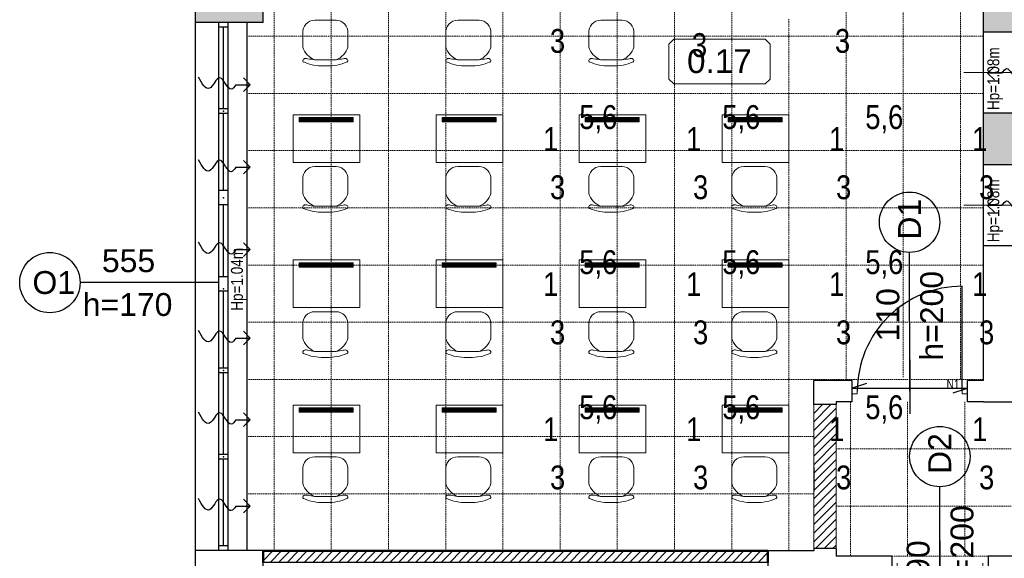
# Model space of a CAD drawing. Header units: millimetres. Extents: x -523 to 1404227, y -783705 to 1038705.
# Tile 43 of 256: x 352381 to 362709, y 6630 to 12282. Entities that reach past the tile are written whole.
import ezdxf
from ezdxf.enums import TextEntityAlignment as Align

# ---------------------------------------------------------------- set-up
doc = ezdxf.new("R2010")
doc.units = ezdxf.units.MM
doc.linetypes.add('DASHEDX2', pattern=[1.5, 1, -0.5])
for name, color, linetype, lineweight in [('3. Opis stolarki drzwiowej i okiennej', 5, 'Continuous', 30), ('4. Numer pomieszczenia', 7, 'Continuous', 0), ('7. Projektowana ściana murowana', 7, 'Continuous', 13), ('BA_drz', 7, 'Continuous', 18), ('BA_txs', 2, 'Continuous', 18), ('mm_Wentylacja', 5, 'Continuous', 50), ('mm_wentylacja_bloki', 7, 'Continuous', 18), ('PG_PRZERYWANE_ŚREDNIE', 1, 'DASHEDX2', 18), ('PG_WIDOKOWE_CIENKIE', 7, 'Continuous', 18), ('PG_WYPOSAŻENIE', 1, 'Continuous', 18), ('PG_ŚCIANY_DZIAŁOWE', 3, 'Continuous', 18)]:
    doc.layers.add(name, color=color, linetype=linetype, lineweight=lineweight)
doc.styles.add('BIKTS', font='bikromsw.shx', dxfattribs={"width": 0.85})
doc.styles.get("Standard").update_dxf_attribs({"font": 'arial.ttf'})

# ---------------------------------------------------------------- blocks, each defined once
blk = doc.blocks.new('dr1h901')
at = {"color": 0}
blk.add_line((-0.5, 0), (-0.5, 1), dxfattribs=at)
blk.add_line((0, 0.362), (0, -0.266))
blk.add_arc((-0.5, 0), 1, 0, 90, dxfattribs=at)
blk = doc.blocks.new('jamb')
blk.add_lwpolyline([(-0.5, -0.5), (-0.5, 0.5), (0.5, 0.5), (0.5, -0.5)], close=True)
blk = doc.blocks.new('A$C134dd6f3')
at = {"extrusion": (0, 0, -1)}
blk.add_line((55, 77.4), (55, 133.9), dxfattribs=at)
at = {"color": 0, "extrusion": (0, 0, -1)}
blk.add_line((0, 110), (0, 0), dxfattribs=at)
at = {"color": 0}
blk.add_arc((0, 110), 110, 270, 0, dxfattribs=at)
blk = doc.blocks.new('podciecie')
at = {"layer": 'mm_Wentylacja', "color": 142, "lineweight": 30}
for p, q in [((23288, -37575.5), (23288, -37590.5)), ((23288, -37590.5), (23280.9, -37583.4)), ((23288, -37590.5), (23295.1, -37583.4))]:
    blk.add_line(p, q, dxfattribs=at)
blk.add_spline([(23288, -37575.5), (23283.2, -37570.7), (23295.2, -37558.8), (23284.2, -37547.8), (23295.8, -37536.2)], degree=3, dxfattribs=at)
blk = doc.blocks.new('A$C6e56510e')
at = {"layer": 'PG_WYPOSAŻENIE', "color": 251}
for p, q in [((354, 416), (130, 416)), ((259, 479), (225, 479)), ((5, 281), (5, 134)), ((479, 281), (479, 134)), ((356, 0), (131, 0))]:
    blk.add_line(p, q, dxfattribs=at)
for centre, radius, start, end in [((216, 211), 222, 112.8026, 161.5732), ((208, 6), 473, 87.8783, 114.1146), ((276, 6), 473, 65.8854, 92.1217), ((269, 211), 222, 18.4268, 67.1974), ((129, 124), 124, 175.2787, 270.8747), ((355, 124), 124, 269.1253, 4.7213)]:
    blk.add_arc(centre, radius, start, end, dxfattribs=at)
for points in [[(130, 416), (55, 403), (16, 407), (6, 430), (14, 438)], [(354, 416), (430, 403), (468, 407), (478, 430), (470, 438)]]:
    blk.add_spline(points, degree=3, dxfattribs=at)
blk = doc.blocks.new('nr_pom')
at = {"layer": '4. Numer pomieszczenia', "lineweight": 0}
blk.add_lwpolyline([(-486, 256), (474, 256), (524, 206), (524, -161), (474, -211), (-486, -211), (-536, -161), (-536, 206)], close=True, dxfattribs=at)
at = {"layer": '4. Numer pomieszczenia'}
blk.add_attdef('NR_POM', text='', height=250, dxfattribs=at).set_placement((-7, 27), align=Align.MIDDLE_CENTER)

msp = doc.modelspace()

# ---------------------------------------------------------------- hatches: boundary and pattern name
at = {"layer": '7. Projektowana ściana murowana', "ltscale": 100}
h = msp.add_hatch(dxfattribs=at)
h.set_pattern_fill('ANSI31', color=256, scale=20)
h.set_pattern_definition([(45, (0, -4932.51), (-44.901281, 44.901281), [])])
h.paths.add_polyline_path([(360709.33, 8242.52), (360944.33, 8242.52), (360944.33, 6732.52), (360709.33, 6732.52)])
at = {"layer": 'PG_WIDOKOWE_CIENKIE', "lineweight": 18}
h = msp.add_hatch(dxfattribs=at)
h.set_pattern_fill('LINE', scale=20, angle=45)
h.set_pattern_definition([(45, (-152649.147, 347385.806), (-44.9012806, 44.9012806), [])])
h.paths.add_polyline_path([(354934.33, 6707.52), (360229.33, 6707.52), (360229.33, 6587.52), (354934.33, 6587.52)])
at = {"layer": 'PG_ŚCIANY_DZIAŁOWE'}
h = msp.add_hatch(color=252, dxfattribs=at)
h.dxf.hatch_style = 1
h.paths.add_polyline_path([(362959.33, 12862.52), (362489.33, 12862.52), (362489.33, 12152.52), (362959.33, 12152.52)])
h = msp.add_hatch(color=252, dxfattribs=at)
h.dxf.hatch_style = 1
h.paths.add_polyline_path([(354934.33, 12252.52), (354934.33, 12692.52), (354224.33, 12692.52), (354224.33, 12252.52)])
h = msp.add_hatch(color=252, dxfattribs=at)
h.dxf.hatch_style = 1
h.paths.add_polyline_path([(362489.33, 10760.02), (362959.33, 10760.02), (362959.33, 11302.52), (362489.33, 11302.52)])
at = {"layer": 'PG_ŚCIANY_DZIAŁOWE', "ltscale": 10}
h = msp.add_hatch(dxfattribs=at)
h.set_pattern_fill('ANSI31', color=252)
h.set_pattern_definition([(45, (6e-11, -8798.4154), (-2.24506403, 2.24506403), [])])
h.paths.add_polyline_path([(355877.27, 11208.95), (355877.27, 11253.94), (355311.91, 11253.94), (355311.91, 11208.95)])
h = msp.add_hatch(dxfattribs=at)
h.set_pattern_fill('ANSI31', color=252)
h.set_pattern_definition([(45, (1500, -8798.4154), (-2.24506403, 2.24506403), [])])
h.paths.add_polyline_path([(357377.27, 11208.95), (357377.27, 11253.94), (356811.91, 11253.94), (356811.91, 11208.95)])
h = msp.add_hatch(dxfattribs=at)
h.set_pattern_fill('ANSI31', color=252)
h.set_pattern_definition([(45, (3000, -8798.4154), (-2.24506403, 2.24506403), [])])
h.paths.add_polyline_path([(358877.27, 11208.95), (358877.27, 11253.94), (358311.91, 11253.94), (358311.91, 11208.95)])
h = msp.add_hatch(dxfattribs=at)
h.set_pattern_fill('ANSI31', color=252)
h.set_pattern_definition([(45, (4500, -8798.4154), (-2.24506403, 2.24506403), [])])
h.paths.add_polyline_path([(360377.27, 11208.95), (360377.27, 11253.94), (359811.91, 11253.94), (359811.91, 11208.95)])
h = msp.add_hatch(dxfattribs=at)
h.set_pattern_fill('ANSI31', color=252)
h.set_pattern_definition([(45, (0, -10320.7922), (-2.24506403, 2.24506403), [])])
h.paths.add_polyline_path([(355877.27, 9686.57), (355877.27, 9731.57), (355311.91, 9731.57), (355311.91, 9686.57)])
h = msp.add_hatch(dxfattribs=at)
h.set_pattern_fill('ANSI31', color=252)
h.set_pattern_definition([(45, (1500, -10320.7922), (-2.24506403, 2.24506403), [])])
h.paths.add_polyline_path([(357377.27, 9686.57), (357377.27, 9731.57), (356811.91, 9731.57), (356811.91, 9686.57)])
h = msp.add_hatch(dxfattribs=at)
h.set_pattern_fill('ANSI31', color=252)
h.set_pattern_definition([(45, (3000, -10320.7922), (-2.24506403, 2.24506403), [])])
h.paths.add_polyline_path([(358877.27, 9686.57), (358877.27, 9731.57), (358311.91, 9731.57), (358311.91, 9686.57)])
h = msp.add_hatch(dxfattribs=at)
h.set_pattern_fill('ANSI31', color=252)
h.set_pattern_definition([(45, (4500, -10320.7922), (-2.24506403, 2.24506403), [])])
h.paths.add_polyline_path([(360377.27, 9686.57), (360377.27, 9731.57), (359811.91, 9731.57), (359811.91, 9686.57)])
h = msp.add_hatch(dxfattribs=at)
h.set_pattern_fill('ANSI31', color=252)
h.set_pattern_definition([(45, (0, -11843.169), (-2.24506403, 2.24506403), [])])
h.paths.add_polyline_path([(355877.27, 8164.2), (355877.27, 8209.19), (355311.91, 8209.19), (355311.91, 8164.2)])
h = msp.add_hatch(dxfattribs=at)
h.set_pattern_fill('ANSI31', color=252)
h.set_pattern_definition([(45, (1500, -11843.169), (-2.24506403, 2.24506403), [])])
h.paths.add_polyline_path([(357377.27, 8164.2), (357377.27, 8209.19), (356811.91, 8209.19), (356811.91, 8164.2)])
h = msp.add_hatch(dxfattribs=at)
h.set_pattern_fill('ANSI31', color=252)
h.set_pattern_definition([(45, (3000, -11843.169), (-2.24506403, 2.24506403), [])])
h.paths.add_polyline_path([(358877.27, 8164.2), (358877.27, 8209.19), (358311.91, 8209.19), (358311.91, 8164.2)])
h = msp.add_hatch(dxfattribs=at)
h.set_pattern_fill('ANSI31', color=252)
h.set_pattern_definition([(45, (4500, -11843.169), (-2.24506403, 2.24506403), [])])
h.paths.add_polyline_path([(360377.27, 8164.2), (360377.27, 8209.19), (359811.91, 8209.19), (359811.91, 8164.2)])

# ---------------------------------------------------------------- linework, layer by layer
for p, q in [((354224.33, 3087.52), (354224.33, 24712.52)), ((362489.33, 8497.52), (362489.33, 16622.52)), ((354934.33, 12252.52), (354934.33, 12692.52)), ((354934.33, 12252.52), (354224.33, 12252.52)), ((354469.33, 6712.52), (354469.33, 12252.52)), ((354569.33, 12252.52), (354469.33, 12252.52)), ((354569.33, 12202.52), (354469.33, 12202.52)), ((354519.33, 11345.85), (354519.33, 12202.52)), ((354569.33, 6712.52), (354569.33, 12252.52)), ((354764.33, 12252.52), (354764.33, 6712.52)), ((362959.33, 12152.52), (362489.33, 12152.52)), ((354569.33, 11345.85), (354469.33, 11345.85)), ((354569.33, 11295.85), (354469.33, 11295.85)), ((354519.33, 10489.19), (354519.33, 11295.85)), ((362959.33, 11302.52), (362489.33, 11302.52)), ((362959.33, 10760.02), (362489.33, 10760.02)), ((354569.33, 10489.19), (354469.33, 10489.19)), ((354569.33, 10339.19), (354469.33, 10339.19)), ((354519.33, 9582.52), (354519.33, 10339.19)), ((362959.33, 9910.02), (362489.33, 9910.02)), ((354569.33, 9582.52), (354469.33, 9582.52)), ((354569.33, 9432.52), (354469.33, 9432.52)), ((354519.33, 8625.85), (354519.33, 9432.52)), ((354569.33, 8625.85), (354469.33, 8625.85)), ((354569.33, 8575.85), (354469.33, 8575.85)), ((354519.33, 7719.19), (354519.33, 8575.85)), ((361111.83, 8497.52), (360709.33, 8497.52)), ((360709.33, 8242.52), (360709.33, 8497.52)), ((361111.83, 8272.52), (361111.83, 8497.52)), ((362489.33, 8497.52), (362321.83, 8497.52)), ((362321.83, 8272.52), (362321.83, 8497.52)), ((361111.83, 8305.02), (361111.83, 8465.02)), ((362321.83, 8305.02), (362321.83, 8465.02)), ((360944.33, 8272.52), (360944.33, 8242.52)), ((361111.83, 8272.52), (360944.33, 8272.52)), ((362489.33, 8272.52), (362321.83, 8272.52)), ((362489.33, 8272.52), (363369.33, 8272.52)), ((360944.33, 8242.52), (360709.33, 8242.52)), ((354569.33, 7719.19), (354469.33, 7719.19)), ((354569.33, 7669.19), (354469.33, 7669.19)), ((354519.33, 6762.52), (354519.33, 7669.19)), ((360709.33, 7586.86), (360709.33, 7331.86)), ((354569.33, 6762.52), (354469.33, 6762.52)), ((360709.33, 6732.52), (360709.33, 6707.52)), ((360944.33, 6732.52), (360709.33, 6732.52)), ((360944.33, 6732.52), (360944.33, 6652.52)), ((354934.33, 6712.52), (354224.33, 6712.52)), ((354569.33, 6712.52), (354469.33, 6712.52)), ((354934.33, 6247.52), (354934.33, 6712.52)), ((360709.33, 6707.52), (360229.33, 6707.52)), ((360229.33, 6707.52), (360229.33, 6257.52)), ((361529.33, 6652.52), (360944.33, 6652.52)), ((361529.33, 6652.52), (361529.33, 6502.52)), ((362824.33, 6652.52), (362539.33, 6652.52)), ((362539.33, 6652.52), (362539.33, 6502.52))]:
    msp.add_line(p, q)
at = {"lineweight": 20}
for p, q in [((363352.59, 11727.52), (362284.44, 11727.52)), ((363352.59, 10335.02), (362284.44, 10335.02))]:
    msp.add_line(p, q, dxfattribs=at)
at = {"color": 1, "lineweight": 30}
for p, q in [((361261.83, 8465.02), (361111.83, 8415.02)), ((361111.83, 8415.02), (362321.83, 8415.02)), ((362171.83, 8365.02), (362321.83, 8415.02))]:
    msp.add_line(p, q, dxfattribs=at)
msp.add_lwpolyline([(354934.33, 6707.52), (360229.33, 6707.52), (360229.33, 6587.52), (354934.33, 6587.52)], close=True)
for p in [(354519.33, 11320.85), (354519.33, 11320.85), (354519.33, 11320.85), (354519.33, 11320.85), (354519.33, 10414.19), (354519.33, 10414.19), (354519.33, 10414.19), (354519.33, 10414.19), (354519.33, 9457.52), (354519.33, 9457.52), (354519.33, 9457.52), (354519.33, 9457.52), (354519.33, 8600.85), (354519.33, 8600.85), (354519.33, 8600.85), (354519.33, 8600.85), (354519.33, 7694.19), (354519.33, 7694.19), (354519.33, 7694.19), (354519.33, 7694.19)]:
    msp.add_point(p)
at = {"layer": '3. Opis stolarki drzwiowej i okiennej'}
for p, q in [((361716.83, 8385.02), (361714.78, 9840.22)), ((354469.33, 9525.02), (353014.13, 9522.96)), ((362034.33, 5925.56), (362032.28, 7380.76))]:
    msp.add_line(p, q, dxfattribs=at)
for centre in [(361714.78, 10156.75), (352697.61, 9522.96), (362032.28, 7697.29)]:
    msp.add_circle(centre, 316.53, dxfattribs=at)
at = {"layer": '7. Projektowana ściana murowana', "ltscale": 100}
msp.add_lwpolyline([(360709.33, 8242.52), (360944.33, 8242.52), (360944.33, 6732.52), (360709.33, 6732.52)], close=True, dxfattribs=at)
at = {"layer": 'PG_PRZERYWANE_ŚREDNIE', "color": 251, "lineweight": 15, "ltscale": 15}
for p, q in [((355049.33, 18217.52), (355049.33, 6707.52)), ((355649.33, 18217.52), (355649.33, 6707.52)), ((356249.33, 18217.52), (356249.33, 6707.52)), ((356849.33, 18217.52), (356849.33, 6707.52)), ((357449.33, 18217.52), (357449.33, 6707.52)), ((358049.33, 18217.52), (358049.33, 6707.52)), ((358649.33, 18217.52), (358649.33, 6707.52)), ((359249.33, 18217.52), (359249.33, 6707.52)), ((359849.33, 18217.52), (359849.33, 6707.52)), ((361647.7, 8531.32), (361647.7, 16327.8)), ((361048.65, 8497.52), (361048.65, 16293.99)), ((362247.31, 8509.73), (362247.31, 16306.2)), ((360449.33, 12287.52), (360449.33, 6707.52)), ((362489.33, 12107.52), (354764.33, 12107.52)), ((362489.33, 11507.52), (354764.33, 11507.52)), ((362489.33, 10907.52), (354764.33, 10907.52)), ((362489.33, 10307.52), (354764.33, 10307.52)), ((362489.33, 9707.52), (354764.33, 9707.52)), ((362489.33, 9107.52), (354764.33, 9107.52)), ((362489.33, 8507.52), (354764.33, 8507.52)), ((361094.33, 8272.52), (361094.33, 6652.52)), ((361694.33, 8272.52), (361694.33, 6652.52)), ((362294.33, 8272.52), (362294.33, 6652.52)), ((360709.33, 8242.52), (360709.33, 6732.52)), ((360944.33, 8242.52), (360944.33, 6732.52)), ((360709.33, 7907.52), (354764.33, 7907.52)), ((360944.33, 7777.52), (372434.33, 7777.52)), ((360709.33, 7307.52), (354764.33, 7307.52)), ((360944.33, 7177.52), (372434.33, 7177.52)), ((360229.33, 6707.52), (354934.33, 6707.52)), ((361529.33, 6652.52), (362539.33, 6652.52))]:
    msp.add_line(p, q, dxfattribs=at)
at = {"layer": 'PG_WIDOKOWE_CIENKIE', "color": 18, "lineweight": 50}
for p, q in [((354934.33, 6707.52), (360229.33, 6707.52)), ((354934.33, 6707.52), (354934.33, 6587.52)), ((360229.33, 6707.52), (360229.33, 6587.52))]:
    msp.add_line(p, q, dxfattribs=at)
at = {"layer": 'PG_WYPOSAŻENIE', "color": 251}
for points in [[(355949.33, 10783.3), (355949.33, 11283.3), (355249.33, 11283.3), (355249.33, 10783.3)], [(357449.33, 10783.3), (357449.33, 11283.3), (356749.33, 11283.3), (356749.33, 10783.3)], [(358949.33, 10783.3), (358949.33, 11283.3), (358249.33, 11283.3), (358249.33, 10783.3)], [(360449.33, 10783.3), (360449.33, 11283.3), (359749.33, 11283.3), (359749.33, 10783.3)], [(355949.33, 9260.92), (355949.33, 9760.92), (355249.33, 9760.92), (355249.33, 9260.92)], [(357449.33, 9260.92), (357449.33, 9760.92), (356749.33, 9760.92), (356749.33, 9260.92)], [(358949.33, 9260.92), (358949.33, 9760.92), (358249.33, 9760.92), (358249.33, 9260.92)], [(360449.33, 9260.92), (360449.33, 9760.92), (359749.33, 9760.92), (359749.33, 9260.92)], [(355949.33, 7738.54), (355949.33, 8238.54), (355249.33, 8238.54), (355249.33, 7738.54)], [(357449.33, 7738.54), (357449.33, 8238.54), (356749.33, 8238.54), (356749.33, 7738.54)], [(358949.33, 7738.54), (358949.33, 8238.54), (358249.33, 8238.54), (358249.33, 7738.54)], [(360449.33, 7738.54), (360449.33, 8238.54), (359749.33, 8238.54), (359749.33, 7738.54)]]:
    msp.add_lwpolyline(points, close=True, dxfattribs=at)
at = {"layer": 'PG_ŚCIANY_DZIAŁOWE', "color": 252, "ltscale": 10}
for points in [[(355311.91, 11253.94), (355877.27, 11253.94), (355877.27, 11208.95), (355311.91, 11208.95)], [(356811.91, 11253.94), (357377.27, 11253.94), (357377.27, 11208.95), (356811.91, 11208.95)], [(358311.91, 11253.94), (358877.27, 11253.94), (358877.27, 11208.95), (358311.91, 11208.95)], [(359811.91, 11253.94), (360377.27, 11253.94), (360377.27, 11208.95), (359811.91, 11208.95)], [(355311.91, 9731.57), (355877.27, 9731.57), (355877.27, 9686.57), (355311.91, 9686.57)], [(356811.91, 9731.57), (357377.27, 9731.57), (357377.27, 9686.57), (356811.91, 9686.57)], [(358311.91, 9731.57), (358877.27, 9731.57), (358877.27, 9686.57), (358311.91, 9686.57)], [(359811.91, 9731.57), (360377.27, 9731.57), (360377.27, 9686.57), (359811.91, 9686.57)], [(355311.91, 8209.19), (355877.27, 8209.19), (355877.27, 8164.2), (355311.91, 8164.2)], [(356811.91, 8209.19), (357377.27, 8209.19), (357377.27, 8164.2), (356811.91, 8164.2)], [(358311.91, 8209.19), (358877.27, 8209.19), (358877.27, 8164.2), (358311.91, 8164.2)], [(359811.91, 8209.19), (360377.27, 8209.19), (360377.27, 8164.2), (359811.91, 8164.2)]]:
    msp.add_lwpolyline(points, close=True, dxfattribs=at)

# ---------------------------------------------------------------- block references
at = {"ltscale": 10, "xscale": -1, "rotation": 180}
for p in [(355344.63, 12275.48), (356844.63, 12275.48), (358344.63, 12275.48), (355344.63, 10739.57), (356844.63, 10739.57), (358344.63, 10739.57), (359844.63, 10739.57), (355344.63, 9217.2), (356844.63, 9217.2), (358344.63, 9217.2), (359844.63, 9217.2), (355344.63, 7694.82), (356844.63, 7694.82), (358344.63, 7694.82), (359844.63, 7694.82)]:
    msp.add_blockref('A$C6e56510e', p, dxfattribs=at)
at = {"lineweight": 20, "xscale": 10, "yscale": 10, "zscale": 10, "rotation": 180}
msp.add_blockref('A$C134dd6f3', (362266.83, 9485.02), dxfattribs=at)
at = {"layer": '4. Numer pomieszczenia'}
ref = msp.add_blockref('nr_pom', (359727.48, 11819.78), dxfattribs=at)
ref.add_attrib('NR_POM', '0.17', dxfattribs={"layer": '0', "height": 250}).set_placement((359720.51, 11846.92), align=Align.MIDDLE_CENTER)
at = {"layer": 'BA_drz', "color": 18, "xscale": -55, "yscale": 59.99999999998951, "zscale": 55}
for p in [(361139.33, 8385.02), (362294.33, 8385.02)]:
    msp.add_blockref('jamb', p, dxfattribs=at)
at = {"layer": 'BA_drz', "color": 18, "xscale": 900, "yscale": 900, "zscale": -900, "rotation": 180}
msp.add_blockref('dr1h901', (362034.33, 6577.52), dxfattribs=at)
at = {"layer": 'mm_Wentylacja', "color": 2, "lineweight": 30, "xscale": 10, "yscale": 10, "zscale": 10}
for p, rotation in [((738438.3, 244600.36), 270), ((-21106.77, -221280.44), 89.99999999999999), ((-21106.77, -222145.87), 89.99999999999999), ((738438.3, 243211.58), 270), ((-21106.77, -223011.31), 89.99999999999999), ((-21106.77, -223938.53), 89.99999999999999), ((-21106.77, -224795.2), 89.99999999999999), ((-21106.77, -225701.87), 89.99999999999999)]:
    msp.add_blockref('podciecie', p, dxfattribs=dict(at, rotation=rotation))

# ---------------------------------------------------------------- texts
at = {"layer": '3. Opis stolarki drzwiowej i okiennej', "char_height": 240, "width": 1203.5164, "attachment_point": 1, "rotation": 90}
for s, insert in [('{\\f@Arial Unicode MS|b0|i0|c238|p34;D1}', (361593.79, 9973.81)), ('{\\f@Arial Unicode MS|b0|i0|c238|p34;h=200}', (361826.74, 8703.96)), ('{\\f@Arial Unicode MS|b0|i0|c238|p34;110}', (361367.03, 8905.48)), ('{\\f@Arial Unicode MS|b0|i0|c238|p34;D2}', (361911.29, 7514.35)), ('{\\f@Arial Unicode MS|b0|i0|c238|p34;h=200}', (362144.24, 6244.5)), ('{\\f@Arial Unicode MS|b0|i0|c238|p34;90}', (361684.53, 6446.02))]:
    msp.add_mtext(s, dxfattribs=dict(at, insert=insert))
at = {"layer": '3. Opis stolarki drzwiowej i okiennej', "char_height": 240, "width": 1203.5164, "attachment_point": 1}
for s, insert in [('{\\f@Arial Unicode MS|b0|i0|c238|p34;555}', (353243.32, 9872.77)), ('{\\f@Arial Unicode MS|b0|i0|c238|p34;O1}', (352514.67, 9643.95)), ('{\\f@Arial Unicode MS|b0|i0|c238|p34;h=170}', (353041.81, 9413.05))]:
    msp.add_mtext(s, dxfattribs=dict(at, insert=insert))
at = {"layer": 'BA_txs', "color": 18, "style": 'BIKTS', "width": 0.85}
for s, p in [('Hp=1.08m', (362655.83, 11332.38)), ('Hp=1.08m', (362655.83, 9946.65)), ('Hp=1.04m', (354721.93, 9227.3))]:
    msp.add_text(s, height=125, rotation=90, dxfattribs=at).set_placement(p)
at = {"layer": 'BA_txs', "color": 7, "insert": (362102.47, 8505), "char_height": 93.75, "width": 7937.5264, "attachment_point": 1, "style": 'BIKTS'}
msp.add_mtext('N1', dxfattribs=at)
at = {"layer": 'mm_wentylacja_bloki', "char_height": 250, "width": 4953.4512, "attachment_point": 8}
for s, insert in [('{\\fArial Narrow|b0|i0|c238|p34;3}', (358023.23, 11930.67)), ('{\\fArial Narrow|b0|i0|c238|p34;3}', (359511.74, 11886.93)), ('{\\fArial Narrow|b0|i0|c238|p34;3}', (361011.74, 11930.67)), ('{\\fArial Narrow|b0|i0|c238|p34;5,6}', (358449.67, 11088.42)), ('{\\fArial Narrow|b0|i0|c238|p34;5,6}', (359949.67, 11088.42)), ('{\\fArial Narrow|b0|i0|c238|p34;5,6}', (361449.67, 11088.42)), ('{\\fArial Narrow|b0|i0|c238|p34;1}', (357951.31, 10904.38)), ('{\\fArial Narrow|b0|i0|c238|p34;1}', (359451.31, 10904.38)), ('{\\fArial Narrow|b0|i0|c238|p34;1}', (360951.31, 10904.38)), ('{\\fArial Narrow|b0|i0|c238|p34;1}', (362451.31, 10904.38)), ('{\\fArial Narrow|b0|i0|c238|p34;3}', (358023.23, 10394.76)), ('{\\fArial Narrow|b0|i0|c238|p34;3}', (359523.23, 10394.76)), ('{\\fArial Narrow|b0|i0|c238|p34;3}', (361023.23, 10394.76)), ('{\\fArial Narrow|b0|i0|c238|p34;3}', (362523.23, 10394.76)), ('{\\fArial Narrow|b0|i0|c238|p34;5,6}', (358449.67, 9566.05)), ('{\\fArial Narrow|b0|i0|c238|p34;5,6}', (359949.67, 9566.05)), ('{\\fArial Narrow|b0|i0|c238|p34;5,6}', (361449.67, 9566.05)), ('{\\fArial Narrow|b0|i0|c238|p34;1}', (357951.31, 9382)), ('{\\fArial Narrow|b0|i0|c238|p34;1}', (359451.31, 9382)), ('{\\fArial Narrow|b0|i0|c238|p34;1}', (360951.31, 9382)), ('{\\fArial Narrow|b0|i0|c238|p34;1}', (362451.31, 9382)), ('{\\fArial Narrow|b0|i0|c238|p34;3}', (358023.23, 8872.39)), ('{\\fArial Narrow|b0|i0|c238|p34;3}', (359523.23, 8872.39)), ('{\\fArial Narrow|b0|i0|c238|p34;3}', (361023.23, 8872.39)), ('{\\fArial Narrow|b0|i0|c238|p34;3}', (362523.23, 8872.39)), ('{\\fArial Narrow|b0|i0|c238|p34;5,6}', (358449.67, 8043.67)), ('{\\fArial Narrow|b0|i0|c238|p34;5,6}', (359949.67, 8043.67)), ('{\\fArial Narrow|b0|i0|c238|p34;5,6}', (361449.67, 8043.67)), ('{\\fArial Narrow|b0|i0|c238|p34;1}', (357951.31, 7859.62)), ('{\\fArial Narrow|b0|i0|c238|p34;1}', (359451.31, 7859.62)), ('{\\fArial Narrow|b0|i0|c238|p34;1}', (360951.31, 7859.62)), ('{\\fArial Narrow|b0|i0|c238|p34;1}', (362451.31, 7859.62)), ('{\\fArial Narrow|b0|i0|c238|p34;3}', (358023.23, 7350.01)), ('{\\fArial Narrow|b0|i0|c238|p34;3}', (359523.23, 7350.01)), ('{\\fArial Narrow|b0|i0|c238|p34;3}', (361023.23, 7350.01)), ('{\\fArial Narrow|b0|i0|c238|p34;3}', (362523.23, 7350.01))]:
    msp.add_mtext(s, dxfattribs=dict(at, insert=insert))

doc.saveas('drawing.dxf')
